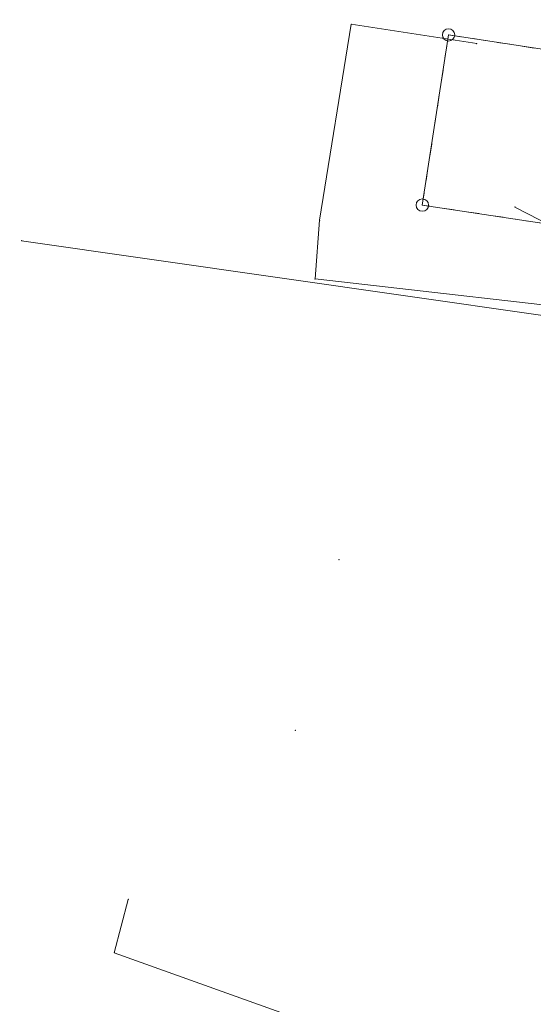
# Model space of a CAD drawing. Extents: x 6456700 to 6518119, y 5963420 to 5980059.
# Tile 26 of 256: x 6511633 to 6511653, y 5964046 to 5964086. Entities that reach past the tile are written whole.
import ezdxf

# ---------------------------------------------------------------- set-up
doc = ezdxf.new("R2010")
doc.units = 0
doc.header["$MEASUREMENT"] = 0
doc.linetypes.add('L_0_03', pattern=[1, 0.5, -0.5])
doc.layers.get('0').update_dxf_attribs({"color": 2, "linetype": 'CONTINUOUS', "lineweight": 5})
for name, color, linetype, lineweight in [('18mm Kreska ciągła', 7, 'CONTINUOUS', 18), ('202_punkt_graniczny', 7, 'CONTINUOUS', 18), ('218_kontur_uzytku_gruntowego', 96, 'L_0_03', 18), ('219_dzialka_ewidencyjna', 7, 'CONTINUOUS', 18), ('ogrodzenie_trwale', 7, 'CONTINUOUS', 18), ('przewod_elektroenergetyczny_podziemny', 7, 'CONTINUOUS', 18), ('przewod_wodociagowy', 7, 'CONTINUOUS', 18)]:
    doc.layers.add(name, color=color, linetype=linetype, lineweight=lineweight)

# ---------------------------------------------------------------- blocks, each defined once
blk = doc.blocks.new('mdcp_nowa')
at = {"layer": '202_punkt_graniczny', "color": 7, "linetype": 'Continuous', "lineweight": 18}
for centre in [(6494381.13, 5980536.12), (6494380.07, 5980529.25)]:
    blk.add_circle(centre, 0.25, dxfattribs=at)
at = {"layer": '202_punkt_graniczny'}
for p in [(6494381.13, 5980536.12), (6494380.07, 5980529.25)]:
    blk.add_point(p, dxfattribs=at)
at = {"layer": '218_kontur_uzytku_gruntowego', "lineweight": 18, "flags": 128}
for points in [[(6494380.07, 5980529.25), (6494381.13, 5980536.12)], [(6494381.13, 5980536.12), (6494390.45, 5980534.69)], [(6494389.27, 5980527.86), (6494380.07, 5980529.25)]]:
    blk.add_lwpolyline(points, dxfattribs=at)
at = {"layer": '218_kontur_uzytku_gruntowego'}
for p in [(6494381.13, 5980536.12), (6494381.13, 5980536.12), (6494380.07, 5980529.25), (6494380.07, 5980529.25)]:
    blk.add_point(p, dxfattribs=at)
at = {"layer": '219_dzialka_ewidencyjna', "color": 3, "linetype": 'Continuous', "lineweight": 18, "flags": 128}
for points in [[(6494380.07, 5980529.25), (6494381.13, 5980536.12)], [(6494390.45, 5980534.69), (6494381.13, 5980536.12)], [(6494380.07, 5980529.25), (6494389.27, 5980527.86)]]:
    blk.add_lwpolyline(points, dxfattribs=at)
at = {"layer": '219_dzialka_ewidencyjna', "color": 3}
for p in [(6494381.13, 5980536.12), (6494381.13, 5980536.12), (6494380.07, 5980529.25), (6494380.07, 5980529.25)]:
    blk.add_point(p, dxfattribs=at)
at = {"layer": 'ogrodzenie_trwale'}
for p in [(6494376.7, 5980514.93), (6494374.94, 5980508.05)]:
    blk.add_point(p, dxfattribs=at)
at = {"layer": 'przewod_elektroenergetyczny_podziemny', "color": 1, "linetype": 'Continuous', "lineweight": 18, "flags": 128}
for points in [[(6494382.27, 5980535.77), (6494377.2, 5980536.55), (6494375.92, 5980528.64), (6494375.74, 5980526.27), (6494388.71, 5980524.79), (6494400.86, 5980522.84), (6494406.03, 5980518.42), (6494407.08, 5980517.13), (6494407.01, 5980516.12), (6494405.75, 5980514.43), (6494401.67, 5980508.82), (6494395.99, 5980500.15), (6494390.99, 5980491.39), (6494384.57, 5980479.51), (6494384.48, 5980478.4), (6494382.76, 5980473.26), (6494378.35, 5980458.67), (6494374.63, 5980446.16), (6494370.95, 5980434.41), (6494367.5, 5980422.96)], [(6494400.34, 5980522.58), (6494363.89, 5980527.81)]]:
    blk.add_lwpolyline(points, dxfattribs=at)
at = {"layer": 'przewod_elektroenergetyczny_podziemny'}
for p in [(6494377.2, 5980536.55), (6494382.27, 5980535.77), (6494375.92, 5980528.64), (6494363.89, 5980527.81), (6494375.74, 5980526.27)]:
    blk.add_point(p, dxfattribs=at)
at = {"layer": 'przewod_wodociagowy', "color": 5, "linetype": 'Continuous', "lineweight": 18, "flags": 128}
for points in [[(6494420.8, 5980506.39), (6494400.11, 5980520.74), (6494386.79, 5980527.63), (6494383.81, 5980529.17)], [(6494368.2, 5980501.22), (6494367.63, 5980499.07), (6494379.09, 5980494.96), (6494386.25, 5980491.62), (6494379.89, 5980477.62), (6494375.26, 5980465.79), (6494368.21, 5980447.82), (6494367.19, 5980445.21), (6494363.76, 5980445.51), (6494361.36, 5980446.45)]]:
    blk.add_lwpolyline(points, dxfattribs=at)
at = {"layer": 'przewod_wodociagowy'}
for p in [(6494383.81, 5980529.17), (6494368.2, 5980501.22), (6494367.63, 5980499.07)]:
    blk.add_point(p, dxfattribs=at)

msp = doc.modelspace()

# ---------------------------------------------------------------- block references
at = {"linetype": 'ByBlock'}
msp.add_blockref('mdcp_nowa', (17268.786, -16450.998), dxfattribs=at)

# ---------------------------------------------------------------- next in the draw order: hatches: boundary and pattern name
at = {"layer": '18mm Kreska ciągła'}
h = msp.add_hatch(dxfattribs=at)
h.set_pattern_fill('ANSI37', color=252, scale=4)
h.set_pattern_definition([(45, (6511584.6482, 5963836.2328), (-0.3535534, 0.3535534), []), (135, (6511584.6482, 5963836.2328), (-0.3535534, -0.3535534), [])])
h.paths.add_polyline_path([(6511584.648, 5963839.097), (6511587.535, 5963843.228, 0.069403), (6511591.8, 5963851.597), (6511600.266, 5963876.098, 0.012898), (6511608.043, 5963900.635), (6511625.076, 5963959.619, -0.015188), (6511629.749, 5963974.13), (6511647.149, 5964023.028, -0.031483), (6511654.631, 5964040.489), (6511666.152, 5964063.296, -0.087781), (6511671.583, 5964070.546), (6511672.656, 5964071.552, 0.15074), (6511676.748, 5964078.72), (6511683.845, 5964110.525), (6511685.647, 5964109.419), (6511687.266, 5964102.897), (6511681.628, 5964077.631, -0.15074), (6511676.075, 5964067.903), (6511675.001, 5964066.898, 0.087781), (6511670.614, 5964061.041), (6511659.094, 5964038.235, 0.031483), (6511651.86, 5964021.352), (6511634.459, 5963972.454, 0.015188), (6511629.88, 5963958.231), (6511612.847, 5963899.248, -0.012898), (6511604.992, 5963874.465), (6511596.526, 5963849.964, -0.069403), (6511591.634, 5963840.364), (6511588.747, 5963836.233)])

doc.saveas('drawing.dxf')
